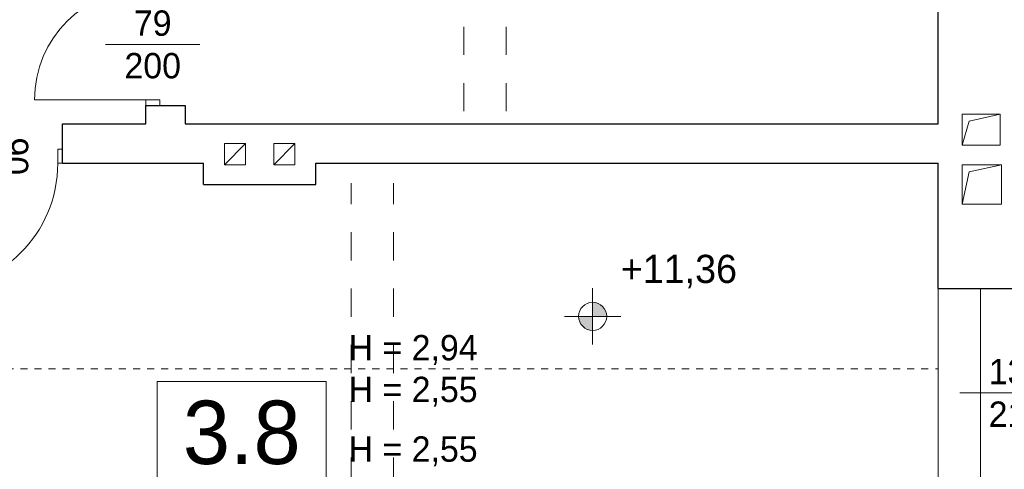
# Model space of a CAD drawing. Extents: x -251948 to -68259, y 37284 to 119967.
# Tile 32 of 41: x -94634 to -87639, y 52251 to 55444. Entities that reach past the tile are written whole.
import ezdxf

# ---------------------------------------------------------------- set-up
doc = ezdxf.new("R2010")
doc.units = 0
doc.header["$MEASUREMENT"] = 0
doc.linetypes.add('Hidden Line', pattern=[100, 50, -50])
doc.linetypes.add('Przerywana', pattern=[400, 200, -200])
for name, color, linetype, lineweight in [('Arch opisy_Nr_Pióra__1', 7, 'Continuous', 25), ('Arch opisy_Nr_Pióra__21', 7, 'Continuous', 13), ('INWENT DACH_Nr_Pióra__21', 7, 'Continuous', 13), ('Inwent kominy_Nr_Pióra__21', 7, 'Continuous', 13), ('INWENT OPISY_Nr_Pióra__21', 7, 'Continuous', 13), ('INWENT RZĘDNE_Nr_Pióra__21', 7, 'Continuous', 13), ('INWENT STROPY_Nr_Pióra__21', 7, 'Continuous', 13), ('INWENT. DRZWI_Nr_Pióra__21', 7, 'Continuous', 13), ('INWENT.ŚCIANY_Nr_Pióra__1', 7, 'Continuous', 25), ('Istniejące schody_Nr_Pióra__21', 7, 'Continuous', 13)]:
    doc.layers.add(name, color=color, linetype=linetype, lineweight=lineweight)
doc.layers.add('INWENT RZĘDNE', color=7, linetype='Continuous')
doc.styles.add('GENERATED_STYLE_1', font='txt')
doc.styles.add('GENERATED_STYLE_4', font='txt')
doc.styles.add('GENERATED_STYLE_5', font='txt')

# ---------------------------------------------------------------- blocks, each defined once
blk = doc.blocks.new('Koty wysokościowe_2', base_point=(-90563.3, 53336.8))
at = {"layer": 'INWENT RZĘDNE_Nr_Pióra__21', "linetype": 'Continuous'}
for points in [[(-90563.3, 53336.8), (-90463.3, 53336.8), (-90470.9, 53375), (-90492.6, 53407.5), (-90525.1, 53429.1), (-90563.3, 53436.8)], [(-90563.3, 53336.8), (-90663.3, 53336.8), (-90655.7, 53298.5), (-90634, 53266), (-90601.6, 53244.4), (-90563.3, 53236.8)]]:
    blk.add_hatch(color=256, dxfattribs=at).paths.add_polyline_path(points, flags=0)
for p, q in [((-90563.3, 53136.8), (-90563.3, 53536.8)), ((-90763.3, 53336.8), (-90363.3, 53336.8))]:
    blk.add_line(p, q, dxfattribs=at)
blk.add_circle((-90563.3, 53336.8), 100, dxfattribs=at)
at = {"layer": 'INWENT RZĘDNE_Nr_Pióra__21', "insert": (-90363.3, 53536.8), "char_height": 200, "attachment_point": 7, "style": 'GENERATED_STYLE_1'}
blk.add_mtext('{+11,36}', dxfattribs=at)

msp = doc.modelspace()

# ---------------------------------------------------------------- linework, layer by layer
at = {"layer": 'Arch opisy_Nr_Pióra__21', "linetype": 'Continuous'}
for p, q in [((-92456.04, 52874.7), (-93656.04, 52874.7)), ((-93656.04, 52874.7), (-93656.04, 52154.7)), ((-92456.04, 52154.7), (-92456.04, 52874.7))]:
    msp.add_line(p, q, dxfattribs=at)
at = {"layer": 'INWENT DACH_Nr_Pióra__21', "linetype": 'Hidden Line'}
msp.add_line((-95628.74, 52963.6), (-88108.74, 52963.6), dxfattribs=at)
at = {"layer": 'Inwent kominy_Nr_Pióra__21', "linetype": 'Continuous'}
for p, q in [((-87938.74, 54553.6), (-87938.74, 54773.6)), ((-87938.74, 54773.6), (-87668.74, 54773.6)), ((-87888.74, 54723.6), (-87668.74, 54773.6)), ((-87668.74, 54773.6), (-87668.74, 54553.6)), ((-87938.74, 54553.6), (-87888.74, 54723.6)), ((-93028.74, 54563.6), (-93178.74, 54563.6)), ((-93178.74, 54563.6), (-93178.74, 54413.6)), ((-93178.74, 54413.6), (-93028.74, 54563.6)), ((-93028.74, 54413.6), (-93028.74, 54563.6)), ((-92678.74, 54563.6), (-92828.74, 54563.6)), ((-92828.74, 54563.6), (-92828.74, 54413.6)), ((-92828.74, 54413.6), (-92678.74, 54563.6)), ((-92678.74, 54413.6), (-92678.74, 54563.6)), ((-87668.74, 54553.6), (-87938.74, 54553.6)), ((-93178.74, 54413.6), (-93028.74, 54413.6)), ((-92828.74, 54413.6), (-92678.74, 54413.6)), ((-87938.74, 54133.6), (-87938.74, 54413.6)), ((-87938.74, 54413.6), (-87658.74, 54413.6)), ((-87938.74, 54133.6), (-87888.74, 54363.6)), ((-87888.74, 54363.6), (-87658.74, 54413.6)), ((-87658.74, 54413.6), (-87658.74, 54133.6)), ((-87658.74, 54133.6), (-87938.74, 54133.6))]:
    msp.add_line(p, q, dxfattribs=at)
at = {"layer": 'INWENT OPISY_Nr_Pióra__21', "linetype": 'Continuous'}
for p, q in [((-93353.74, 55268.6), (-94023.74, 55268.6)), ((-87213.74, 52793.6), (-87953.74, 52793.6))]:
    msp.add_line(p, q, dxfattribs=at)
at = {"layer": 'INWENT STROPY_Nr_Pióra__21', "linetype": 'Przerywana'}
for p, q in [((-91478.74, 54793.6), (-91478.74, 60883.6)), ((-91178.74, 54793.6), (-91178.74, 60883.6)), ((-92278.74, 48133.6), (-92278.74, 54283.6)), ((-91978.74, 48133.6), (-91978.74, 54283.6))]:
    msp.add_line(p, q, dxfattribs=at)
at = {"layer": 'INWENT. DRZWI_Nr_Pióra__21', "linetype": 'Continuous'}
for p, q in [((-93738.74, 54873.6), (-94528.74, 54873.6)), ((-93638.74, 54873.6), (-93738.74, 54873.6)), ((-93738.74, 54873.6), (-93738.74, 54833.6)), ((-93638.74, 54873.6), (-93638.74, 54833.6)), ((-94363.74, 54523.6), (-94328.74, 54523.6)), ((-94363.74, 54523.6), (-94363.74, 54423.6)), ((-94363.74, 54423.6), (-94328.74, 54423.6))]:
    msp.add_line(p, q, dxfattribs=at)
for centre, radius, start, end in [((-93738.74, 54873.6), 790, 90, 180), ((-95263.74, 54423.6), 900, 270, 0)]:
    msp.add_arc(centre, radius, start, end, dxfattribs=at)
at = {"layer": 'INWENT.ŚCIANY_Nr_Pióra__1', "linetype": 'Continuous'}
for p, q in [((-88108.74, 54703.6), (-88108.74, 56653.6)), ((-93738.74, 54703.6), (-93738.74, 54833.6)), ((-93738.74, 54833.6), (-93458.74, 54833.6)), ((-93458.74, 54833.6), (-93458.74, 54703.6)), ((-94328.74, 54423.6), (-94328.74, 54703.6)), ((-94328.74, 54703.6), (-93738.74, 54703.6)), ((-93458.74, 54703.6), (-88108.74, 54703.6)), ((-94328.74, 54423.6), (-93328.74, 54423.6)), ((-93328.74, 54273.6), (-93328.74, 54423.6)), ((-92528.74, 54273.6), (-92528.74, 54423.6)), ((-92528.74, 54423.6), (-88108.74, 54423.6)), ((-88108.74, 53533.6), (-88108.74, 54423.6)), ((-93328.74, 54273.6), (-92528.74, 54273.6)), ((-88108.74, 53533.6), (-87478.74, 53533.6))]:
    msp.add_line(p, q, dxfattribs=at)
at = {"layer": 'Istniejące schody_Nr_Pióra__21', "linetype": 'Continuous'}
for p, q in [((-88108.74, 53533.6), (-88108.74, 52053.6)), ((-87808.74, 53533.6), (-87808.74, 52053.6))]:
    msp.add_line(p, q, dxfattribs=at)

# ---------------------------------------------------------------- block references
at = {"layer": 'INWENT RZĘDNE'}
msp.add_blockref('Koty wysokościowe_2', (-90563.34, 53336.76), dxfattribs=at)

# ---------------------------------------------------------------- texts
at = {"layer": 'Arch opisy_Nr_Pióra__1', "linetype": 'Continuous', "insert": (-93056.04, 52281.76), "char_height": 450, "attachment_point": 8, "style": 'GENERATED_STYLE_4'}
msp.add_mtext('{3.8}', dxfattribs=at)
at = {"layer": 'INWENT OPISY_Nr_Pióra__21', "linetype": 'Continuous', "char_height": 180, "width": 1346.3341, "attachment_point": 2, "style": 'GENERATED_STYLE_5'}
for s, insert, line_spacing_factor in [('{79\\P200}', (-93688.74, 55509.42), 1.007146), ('{134\\P210}', (-87548.74, 53034.8), 1.008452)]:
    msp.add_mtext(s, dxfattribs=dict(at, insert=insert, line_spacing_factor=line_spacing_factor))
at = {"layer": 'INWENT OPISY_Nr_Pióra__21', "linetype": 'Continuous', "insert": (-94572.92, 54473.6), "char_height": 180, "width": 1346.3341, "attachment_point": 2, "rotation": 270, "line_spacing_factor": 1.007146, "style": 'GENERATED_STYLE_5'}
msp.add_mtext('{90\\P200}', dxfattribs=at)
at = {"layer": 'INWENT OPISY_Nr_Pióra__21', "linetype": 'Continuous', "char_height": 180, "attachment_point": 2, "style": 'GENERATED_STYLE_5'}
for s, insert in [('{H = 2,94}', (-91838.74, 53204.42)), ('{H = 2,55}', (-91838.74, 52907.95)), ('{H = 2,55}', (-91838.74, 52484.42))]:
    msp.add_mtext(s, dxfattribs=dict(at, insert=insert))

doc.saveas('drawing.dxf')
